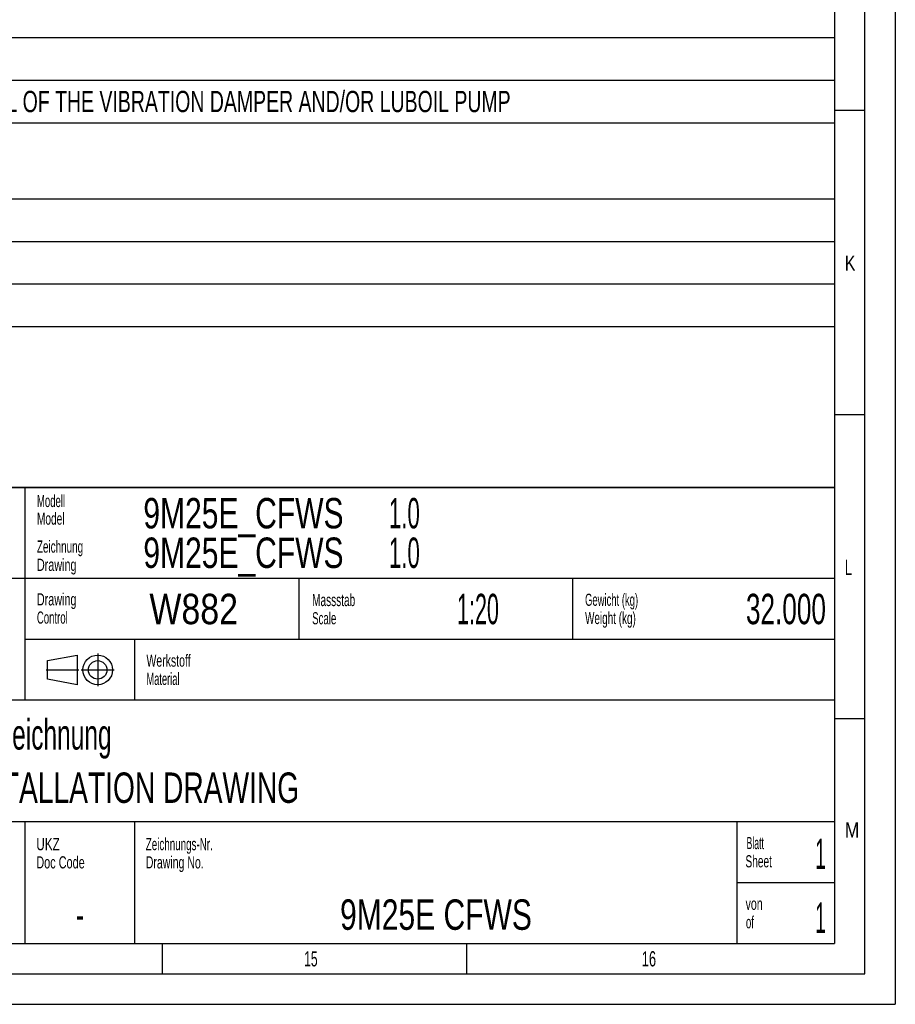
# Model space of a CAD drawing. Header units: millimetres. Extents: x 0 to 841, y 0 to 594.
# Tile 43 of 63: x 697 to 841, y 0 to 162. Entities that reach past the tile are written whole.
import ezdxf
from ezdxf.enums import TextEntityAlignment as Align

# ---------------------------------------------------------------- set-up
doc = ezdxf.new("R2010")
doc.units = ezdxf.units.MM
doc.header["$LTSCALE"] = 46.255
doc.linetypes.add('CENTER', pattern=[0.6, 0.375, -0.075, 0.075, -0.075])
doc.layers.get('0').update_dxf_attribs({"linetype": 'CONTINUOUS'})
doc.styles.get("Standard").update_dxf_attribs({"font": 'txt', "width": 0.6})
doc.styles.add('TEXTSTYLE_2', font='txt')
doc.styles.add('TEXTSTYLE_3', font='txt', dxfattribs={"width": 0.8})

# ---------------------------------------------------------------- blocks, each defined once
blk = doc.blocks.new('*T580')
at = {"color": 2, "linetype": 'Continuous'}
for p, q in [((0, 0), (278, 0)), ((0, 0), (0, -47.5)), ((278, 0), (278, -47.5)), ((0, -7), (278, -7)), ((8, -7), (8, -47.5)), ((0, -14), (278, -14)), ((0, -26.5), (278, -26.5)), ((0, -33.5), (278, -33.5)), ((0, -40.5), (278, -40.5)), ((0, -47.5), (278, -47.5))]:
    blk.add_line(p, q, dxfattribs=at)
for s, width, p in [('Anmerkung / REMARKS', 0.674185, (1.05, -5.25)), ('SPACE REQUIRED FOR MEASURING TORSIONAL VIBRATIONS, AND/OR FOR REMOVAL OF THE VIBRATION DAMPER AND/OR LUBOIL PUMP', 0.683886, (9.05, -12.25)), ('SPACE REQUIRED FOR REMOVAL OF PISTON AND CYLINDER LINER', 0.680087, (9.05, -19.25)), ('REDUCED REMOVAL HEIGHT PISTON AND LINER 2300mm', 0.689441, (9.05, -24.5)), ('SPACE REQUIRED FOR TERMINAL SET', 0.682028, (9.05, -31.75)), ('SPACE REQUIRED FOR TURBOCHARGER SHAFT', 0.692407, (9.05, -38.75)), ('SPACE TRQUIRED FOR CHARGE AIR COOLER REMOVING', 0.684656, (9.05, -45.75))]:
    blk.add_text(s, height=3.5, dxfattribs=dict(at, width=width)).set_placement(p)
at = {"color": 2, "linetype": 'Continuous', "width": 0.619048}
for s, p in [('b', (4, -12.25)), ('e', (4, -19.25)), ('k', (4, -31.75)), ('o', (4, -38.75)), ('p', (4, -45.75))]:
    blk.add_text(s, height=3.5, dxfattribs=at).set_placement(p, align=Align.CENTER)
blk = doc.blocks.new('*T582')
at = {"color": 5, "linetype": 'Continuous'}
for p, q in [((0, 0), (187, 0)), ((0, 0), (0, -75)), ((187, 0), (187, -75)), ((0, -75), (187, -75))]:
    blk.add_line(p, q, dxfattribs=at)
at = {"color": 2, "linetype": 'Continuous', "style": 'TEXTSTYLE_3'}
for s, width, p in [('9M25E_CFWS', 0.738095, (73.4, -6.75)), ('1.0', 0.547619, (113.76, -6.75)), ('9M25E_CFWS', 0.738095, (73.4, -13.25)), ('1.0', 0.547619, (113.76, -13.25))]:
    blk.add_text(s, height=5, dxfattribs=dict(at, width=width)).set_placement(p)
for s, width, p in [('W882', 0.833333, (81.68, -22.5)), ('1:20', 0.529762, (128.4, -22.5)), ('-', 0.619048, (11, -72.75))]:
    blk.add_text(s, height=5, dxfattribs=dict(at, width=width)).set_placement(p, align=Align.CENTER)
for s, width, p in [('32.000', 0.642857, (185.6, -22.5)), ('1', 0.47619, (185.6, -62.75)), ('1', 0.47619, (185.6, -73.25))]:
    blk.add_text(s, height=5, dxfattribs=dict(at, width=width)).set_placement(p, align=Align.RIGHT)
at = {"color": 5, "linetype": 'Continuous', "width": 0.761905}
blk.add_text('mK', height=2, dxfattribs=at).set_placement((45.07, -31), align=Align.CENTER)
at = {"color": 7, "linetype": 'Continuous', "style": 'TEXTSTYLE_3'}
for s, width, p in [('Motor - Einbauzeichnung', 0.602484, (23.4, -43.12)), ('ENGINE INSTALLATION DRAWING', 0.69224, (23.4, -51.88))]:
    blk.add_text(s, height=5, dxfattribs=dict(at, width=width)).set_placement(p)
for s, width, p in [('9M25E CFWS', 0.738095, (121.5, -72.75)), ('-', 0.619048, (63, -72.75))]:
    blk.add_text(s, height=5, dxfattribs=dict(at, width=width)).set_placement(p, align=Align.CENTER)

msp = doc.modelspace()

# ---------------------------------------------------------------- linework, layer by layer
at = {"color": 5, "linetype": 'Continuous'}
for p, q in [((841, 594), (841, 0)), ((831, 584), (831, 10)), ((831, 147), (836, 147)), ((831, 97), (836, 97)), ((831, 47), (836, 47)), ((10, 10), (831, 10)), ((720.5, 10), (720.5, 5)), ((770.5, 10), (770.5, 5)), ((0, 0), (841, 0))]:
    msp.add_line(p, q, dxfattribs=at)
at = {"color": 6, "linetype": 'Continuous'}
for p, q in [((836, 5), (836, 589)), ((831, 85), (644, 85)), ((831, 70), (644, 70)), ((5, 5), (836, 5))]:
    msp.add_line(p, q, dxfattribs=at)
at = {"color": 7, "linetype": 'Continuous'}
for p, q in [((698, 50), (698, 85)), ((743, 60), (743, 70)), ((788, 60), (788, 70)), ((831, 60), (698, 60)), ((716, 50), (716, 60)), ((701.66175, 56.50822), (706.54047, 57.42298)), ((706.54047, 57.42298), (706.54047, 52.54426)), ((701.66175, 53.45902), (701.66175, 56.50822)), ((706.54047, 52.54426), (701.66175, 53.45902)), ((831, 50), (644, 50)), ((831, 30), (644, 30)), ((698, 10), (698, 30)), ((716, 10), (716, 30)), ((815, 10), (815, 30)), ((831, 20), (815, 20))]:
    msp.add_line(p, q, dxfattribs=at)
at = {"color": 5, "linetype": 'CENTER'}
for p, q in [((709.89459, 57.6834), (709.89459, 52.28385)), ((701.4091, 54.98362), (706.80909, 54.98362)), ((707.19481, 54.98362), (712.59436, 54.98362))]:
    msp.add_line(p, q, dxfattribs=at)
at = {"color": 7, "linetype": 'Continuous'}
for radius in [2.43936, 1.5246]:
    msp.add_circle((709.89459, 54.98362), radius, dxfattribs=at)

# ---------------------------------------------------------------- block references
for name, p in [('*T580', (552.99328, 158.9453)), ('*T582', (644, 85))]:
    msp.add_blockref(name, p)

# ---------------------------------------------------------------- texts
at = {"color": 5, "linetype": 'Continuous'}
for s, height, style, width, p in [('K', 2.50001, 'TEXTSTYLE_2', 0.785714, (832.70156, 120.613)), ('Modell', 2, 'TEXTSTYLE_3', 0.587302, (699.90891, 81.76214)), ('Model', 2, 'TEXTSTYLE_3', 0.62381, (699.90891, 78.86214)), ('Zeichnung', 2, 'TEXTSTYLE_3', 0.608466, (699.90891, 74.26214)), ('Drawing', 2, 'TEXTSTYLE_3', 0.663265, (699.90891, 71.26214)), ('L', 2.50001, 'TEXTSTYLE_2', 0.642857, (832.70156, 70.613)), ('Drawing', 2, 'TEXTSTYLE_3', 0.663265, (699.90333, 65.58749)), ('Massstab', 2, 'TEXTSTYLE_3', 0.619048, (745.1414, 65.47636)), ('Gewicht (kg)', 2, 'TEXTSTYLE_3', 0.581349, (790.00443, 65.51831)), ('Control', 2, 'TEXTSTYLE_3', 0.588435, (699.90333, 62.58749)), ('Scale', 2, 'TEXTSTYLE_3', 0.595238, (745.1414, 62.47636)), ('Weight (kg)', 2, 'TEXTSTYLE_3', 0.61039, (790.00443, 62.51831)), ('Werkstoff', 2, 'TEXTSTYLE_3', 0.645503, (717.90891, 55.51214)), ('Material', 2, 'TEXTSTYLE_3', 0.571429, (717.90891, 52.51214)), ('M', 2.50001, 'TEXTSTYLE_2', 0.857143, (832.70156, 27.413)), ('Blatt', 2, 'TEXTSTYLE_3', 0.533333, (816.54782, 25.51811)), ('UKZ', 2, 'TEXTSTYLE_3', 0.722222, (699.80501, 25.34131)), ('Zeichnungs-Nr.', 2, 'TEXTSTYLE_3', 0.602041, (717.80501, 25.34131)), ('Doc Code', 2, 'TEXTSTYLE_3', 0.669643, (699.80501, 22.34131)), ('Drawing No.', 2, 'TEXTSTYLE_3', 0.647186, (717.80501, 22.34131)), ('Sheet', 2, 'TEXTSTYLE_3', 0.62381, (816.36447, 22.51811)), ('von', 2, 'TEXTSTYLE_3', 0.650794, (816.39227, 15.52828)), ('of', 2, 'TEXTSTYLE_3', 0.595238, (816.44465, 12.50209)), ('15', 2.50001, 'TEXTSTYLE_2', 0.595238, (743.833, 6.231)), ('16', 2.50001, 'TEXTSTYLE_2', 0.630952, (799.333, 6.231))]:
    msp.add_text(s, height=height, dxfattribs=dict(at, style=style, width=width)).set_placement(p)

doc.saveas('drawing.dxf')
